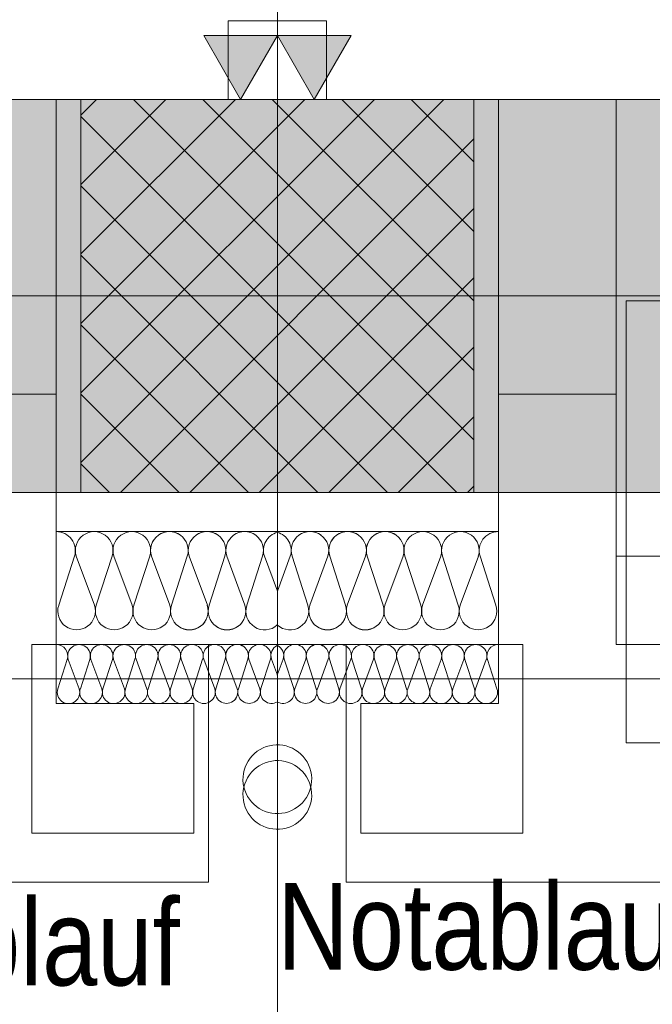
# Model space of a CAD drawing. Extents: x -620 to 300, y 62 to 1112.
# Tile 32 of 71: x -131 to -119, y 595 to 615. Entities that reach past the tile are written whole.
import ezdxf
from ezdxf.lldxf.tags import DXFTag

# ---------------------------------------------------------------- set-up
doc = ezdxf.new("R2010")
doc.units = 0
doc.layers.get('0').update_dxf_attribs({"lineweight": 13})
for name, color, linetype, lineweight, true_color in [('30 -33 Aussenwände- 3 Aussenstützen', 7, 'Continuous', 50, 0x0000dd), ('30 -33 Aussenwände- 7 Fassade_ Elemente', 7, 'Continuous', 9, 0x00aacc), ('30 -35 Decken- 1 Konstruktion-Träger- Stahlbeton', 7, 'grob-A06GA1998I', 13, 0x33aa00), ('30 -38 konstruktive Einbauten-Mobile Trennwand', 7, 'Continuous', 9, 0x944cff), ('70 -72 Beschriftung- 1 Beschriftung allgemein', 7, 'Continuous', 9, 0xff6633), ('70 -72 Beschriftung- 2 Beschriftung Bauteile', 7, 'Continuous', 9, 0x9999ff), ('iwb_Schraffur_Unterzug', 7, 'Continuous', 5, 0xffffcc)]:
    doc.layers.add(name, color=color, linetype=linetype, lineweight=lineweight, true_color=true_color)
doc.layers.add('40 -41 Abwasser_Wasser_Gas- 2 Wasser-1', color=7, linetype='Continuous', lineweight=15)
doc.layers.add('70 -71 Achsen- 1 Gebäudeachsen', color=7, linetype='STRICHPUNKT2-A06GA19A8I', lineweight=18)
doc.styles.get("Standard").update_dxf_attribs({"font": 'ARIALN.TTF'})
tags = doc.linetypes.add('grob-A06GA1998I', pattern=[14, 3, -8, 3]).pattern_tags.tags
tags[8:9] = [DXFTag(74, 4), DXFTag(75, 0), DXFTag(340, '0'), DXFTag(46, 0.0), DXFTag(50, 0.0), DXFTag(44, 0.0), DXFTag(45, 0.0)]
tags[6:7] = [DXFTag(74, 4), DXFTag(75, 0), DXFTag(340, '0'), DXFTag(46, 0.0), DXFTag(50, 0.0), DXFTag(44, 0.0), DXFTag(45, 0.0)]
tags[4:5] = [DXFTag(74, 4), DXFTag(75, 0), DXFTag(340, '0'), DXFTag(46, 0.0), DXFTag(50, 0.0), DXFTag(44, 0.0), DXFTag(45, 0.0)]
tags = doc.linetypes.add('STRICHPUNKT2-A06GA19A8I', pattern=[12.7, 6.35, -3.175, 0, -3.175]).pattern_tags.tags
tags[10:11] = [DXFTag(74, 4), DXFTag(75, 0), DXFTag(340, '0'), DXFTag(46, 0.0), DXFTag(50, 0.0), DXFTag(44, 0.0), DXFTag(45, 0.0)]
tags[8:9] = [DXFTag(74, 4), DXFTag(75, 0), DXFTag(340, '0'), DXFTag(46, 0.0), DXFTag(50, 0.0), DXFTag(44, 0.0), DXFTag(45, 0.0)]
tags[6:7] = [DXFTag(74, 4), DXFTag(75, 0), DXFTag(340, '0'), DXFTag(46, 0.0), DXFTag(50, 0.0), DXFTag(44, 0.0), DXFTag(45, 0.0)]
tags[4:5] = [DXFTag(74, 4), DXFTag(75, 0), DXFTag(340, '0'), DXFTag(46, 0.0), DXFTag(50, 0.0), DXFTag(44, 0.0), DXFTag(45, 0.0)]

# ---------------------------------------------------------------- blocks, each defined once
blk = doc.blocks.new('Referenz-A06GA19C8I')
at = {"layer": '30 -33 Aussenwände- 3 Aussenstützen', "color": 0, "lineweight": -2}
for p, q in [((-130.176, 613.295), (-129.858, 613.614)), ((-130.176, 611.881), (-128.444, 613.614)), ((-130.176, 610.467), (-127.029, 613.614)), ((-130.176, 609.052), (-125.615, 613.614)), ((-130.176, 607.638), (-124.201, 613.614)), ((-130.176, 606.224), (-122.787, 613.614)), ((-129.107, 613.614), (-122.176, 606.683)), ((-127.693, 613.614), (-122.176, 608.097)), ((-126.279, 613.614), (-122.176, 609.511)), ((-124.865, 613.614), (-122.176, 610.925)), ((-123.45, 613.614), (-122.176, 612.34)), ((-130.176, 613.268), (-122.521, 605.614)), ((-129.372, 605.614), (-122.176, 612.81)), ((-130.176, 611.854), (-123.936, 605.614)), ((-127.958, 605.614), (-122.176, 611.396)), ((-126.176, 610.614), (-126.176, 608.614)), ((-130.176, 610.44), (-125.35, 605.614)), ((-126.544, 605.614), (-122.176, 609.981)), ((-127.176, 609.614), (-125.176, 609.614)), ((-130.176, 609.026), (-126.764, 605.614)), ((-125.13, 605.614), (-122.176, 608.567)), ((-130.176, 607.612), (-128.178, 605.614)), ((-123.716, 605.614), (-122.176, 607.153)), ((-130.176, 606.197), (-129.593, 605.614)), ((-122.301, 605.614), (-122.176, 605.739))]:
    blk.add_line(p, q, dxfattribs=at)
at = {"layer": '30 -33 Aussenwände- 3 Aussenstützen', "color": 0, "linetype": 'Continuous', "lineweight": -2, "ltscale": 0.13}
for p, q in [((-122.176, 613.614), (-130.176, 613.614)), ((-130.176, 613.614), (-130.176, 605.614)), ((-122.176, 605.614), (-122.176, 613.614)), ((-130.176, 605.614), (-122.176, 605.614))]:
    blk.add_line(p, q, dxfattribs=at)
at = {"layer": '30 -33 Aussenwände- 7 Fassade_ Elemente', "color": 0, "linetype": 'Continuous', "lineweight": -2, "ltscale": 0.13}
for p, q in [((-130.676, 613.614), (-286.676, 613.614)), ((-133.076, 613.614), (-130.676, 613.614)), ((-130.676, 602.514), (-130.676, 613.614)), ((-130.676, 613.614), (-130.676, 607.614)), ((-121.676, 613.614), (34.324, 613.614)), ((-121.676, 602.514), (-121.676, 613.614)), ((-121.676, 607.614), (-121.676, 613.614)), ((-121.676, 613.614), (-119.276, 613.614)), ((-119.276, 613.614), (-119.276, 607.614)), ((-126.176, 608.614), (-126.176, 610.614)), ((-127.176, 609.614), (-125.176, 609.614)), ((-133.076, 607.614), (-130.676, 607.614)), ((-130.676, 607.614), (-130.676, 601.814)), ((-119.276, 607.614), (-121.676, 607.614)), ((-121.676, 607.614), (-121.676, 601.814)), ((-119.276, 602.514), (-119.276, 607.614)), ((-130.676, 604.814), (-126.176, 604.814)), ((-130.676, 602.514), (-130.676, 604.814)), ((-121.676, 604.814), (-126.176, 604.814)), ((-121.676, 602.514), (-121.676, 604.814)), ((-130.307, 604.314), (-130.628, 603.314)), ((-129.9, 603.314), (-130.269, 604.314)), ((-129.541, 604.314), (-129.862, 603.314)), ((-129.133, 603.314), (-129.503, 604.314)), ((-128.775, 604.314), (-129.096, 603.314)), ((-128.367, 603.314), (-128.737, 604.314)), ((-128.009, 604.314), (-128.33, 603.314)), ((-127.601, 603.314), (-127.971, 604.314)), ((-127.242, 604.314), (-127.564, 603.314)), ((-126.835, 603.314), (-127.205, 604.314)), ((-126.476, 604.314), (-126.798, 603.314)), ((-126.439, 604.314), (-126.176, 603.603)), ((-125.914, 604.314), (-126.176, 603.603)), ((-125.876, 604.314), (-125.555, 603.314)), ((-125.517, 603.314), (-125.148, 604.314)), ((-125.11, 604.314), (-124.789, 603.314)), ((-124.751, 603.314), (-124.382, 604.314)), ((-124.344, 604.314), (-124.023, 603.314)), ((-123.985, 603.314), (-123.615, 604.314)), ((-123.578, 604.314), (-123.257, 603.314)), ((-123.219, 603.314), (-122.849, 604.314)), ((-122.812, 604.314), (-122.491, 603.314)), ((-122.453, 603.314), (-122.083, 604.314)), ((-122.046, 604.314), (-121.725, 603.314)), ((-119.276, 602.514), (-119.276, 604.314)), ((-119.276, 604.314), (-94.876, 604.314)), ((-119.276, 604.314), (-117.476, 604.314)), ((-119.276, 602.514), (-119.276, 604.314)), ((-131.176, 602.514), (-130.676, 602.514)), ((-131.176, 598.674), (-131.176, 602.514)), ((-127.576, 602.514), (-130.676, 602.514)), ((-126.176, 602.514), (-130.676, 602.514)), ((-130.676, 602.514), (-130.676, 601.314)), ((-127.576, 597.674), (-127.576, 602.514)), ((-126.176, 602.514), (-121.676, 602.514)), ((-124.776, 597.674), (-124.776, 602.514)), ((-124.776, 602.514), (-121.676, 602.514)), ((-121.176, 602.514), (-121.676, 602.514)), ((-121.676, 602.514), (-121.676, 601.314)), ((-121.176, 598.674), (-121.176, 602.514)), ((-94.876, 602.514), (-119.276, 602.514)), ((-117.476, 602.514), (-119.276, 602.514)), ((-118.376, 602.514), (-119.276, 602.514)), ((-130.454, 602.213), (-130.647, 601.613)), ((-130.21, 601.614), (-130.432, 602.214)), ((-129.995, 602.214), (-130.187, 601.614)), ((-129.75, 601.614), (-129.972, 602.214)), ((-129.535, 602.214), (-129.728, 601.614)), ((-129.29, 601.614), (-129.513, 602.214)), ((-129.076, 602.215), (-129.268, 601.614)), ((-128.831, 601.615), (-129.053, 602.215)), ((-128.616, 602.215), (-128.808, 601.615)), ((-128.371, 601.615), (-128.593, 602.215)), ((-128.156, 602.215), (-128.349, 601.615)), ((-127.912, 601.615), (-128.134, 602.215)), ((-127.697, 602.216), (-127.889, 601.615)), ((-127.452, 601.616), (-127.674, 602.216)), ((-127.237, 602.216), (-127.429, 601.616)), ((-126.992, 601.616), (-127.215, 602.216)), ((-126.777, 602.216), (-126.97, 601.616)), ((-126.533, 601.616), (-126.755, 602.216)), ((-126.318, 602.217), (-126.51, 601.617)), ((-126.295, 602.217), (-126.176, 601.895)), ((-126.057, 602.217), (-126.177, 601.895)), ((-126.035, 602.217), (-125.842, 601.617)), ((-125.82, 601.616), (-125.598, 602.216)), ((-125.575, 602.216), (-125.383, 601.616)), ((-125.36, 601.616), (-125.138, 602.216)), ((-125.116, 602.216), (-124.923, 601.616)), ((-124.901, 601.616), (-124.678, 602.216)), ((-124.656, 602.216), (-124.464, 601.615)), ((-124.441, 601.615), (-124.219, 602.215)), ((-124.196, 602.215), (-124.004, 601.615)), ((-123.981, 601.615), (-123.759, 602.215)), ((-123.737, 602.215), (-123.544, 601.615)), ((-123.522, 601.615), (-123.3, 602.215)), ((-123.277, 602.215), (-123.085, 601.614)), ((-123.062, 601.614), (-122.84, 602.214)), ((-122.817, 602.214), (-122.625, 601.614)), ((-122.603, 601.614), (-122.38, 602.214)), ((-122.358, 602.214), (-122.165, 601.614)), ((-122.143, 601.614), (-121.921, 602.214)), ((-121.898, 602.213), (-121.706, 601.613)), ((31.024, 601.814), (-448.376, 601.814)), ((-130.676, 601.814), (-133.976, 601.814)), ((-121.676, 601.814), (-118.376, 601.814)), ((-130.676, 601.314), (-127.876, 601.314)), ((-127.876, 601.314), (-127.876, 598.674)), ((-124.476, 601.314), (-124.476, 598.674)), ((-121.676, 601.314), (-124.476, 601.314)), ((-127.876, 598.674), (-131.176, 598.674)), ((-124.476, 598.674), (-121.176, 598.674)), ((-289.776, 597.674), (-127.576, 597.674)), ((37.424, 597.674), (-124.776, 597.674))]:
    blk.add_line(p, q, dxfattribs=at)
at = {"layer": '30 -33 Aussenwände- 7 Fassade_ Elemente', "color": 0, "lineweight": -2}
for p, q in [((-94.876, 609.514), (-119.076, 609.514)), ((-119.076, 609.514), (-119.076, 604.314)), ((-119.076, 604.314), (-119.076, 602.514)), ((-117.476, 604.314), (-119.076, 604.314)), ((-119.076, 602.514), (-117.476, 602.514)), ((-119.076, 600.514), (-119.076, 602.514)), ((-94.876, 600.514), (-119.076, 600.514))]:
    blk.add_line(p, q, dxfattribs=at)
at = {"layer": '30 -33 Aussenwände- 7 Fassade_ Elemente', "color": 0, "linetype": 'Continuous', "lineweight": -2, "ltscale": 0.13}
for centre, major_axis, end_param in [((-130.671, 604.431), (0.364, -0.117), 1.896254), ((-129.905, 604.431), (0.364, -0.117), 3.764652), ((-129.139, 604.431), (0.364, -0.117), 3.764652), ((-128.373, 604.431), (0.364, -0.117), 3.764652), ((-128.373, 604.431), (0.225, 0.31), 1.254884), ((-127.607, 604.431), (0.364, -0.117), 3.764652), ((-127.607, 604.431), (0.225, 0.31), 1.254884), ((-126.841, 604.431), (0.225, 0.31), 1.254884), ((-125.512, 604.431), (0.225, 0.31), 1.254884), ((-124.746, 604.431), (0.364, -0.117), 3.764652), ((-124.746, 604.431), (0.225, 0.31), 1.254884), ((-123.98, 604.431), (0.364, -0.117), 3.764652), ((-123.98, 604.431), (0.225, 0.31), 1.254884), ((-123.214, 604.431), (0.364, -0.117), 3.764652), ((-122.448, 604.431), (0.364, -0.117), 3.764652), ((-121.682, 604.431), (0.005, 0.383), 1.896254), ((-128.373, 604.431), (-0.225, 0.31), 1.254884), ((-128.373, 604.431), (0.364, -0.117), 1.254884), ((-127.607, 604.431), (-0.225, 0.31), 1.254884), ((-127.607, 604.431), (0.364, -0.117), 1.254884), ((-126.841, 604.431), (-0.225, 0.31), 1.254884), ((-126.841, 604.431), (0.364, -0.117), 1.254884), ((-126.075, 604.431), (-0.102, 0.369), 1.613483), ((-126.278, 604.431), (0.364, -0.117), 1.613483), ((-125.512, 604.431), (-0.225, 0.31), 1.254884), ((-125.512, 604.431), (0.364, -0.117), 1.254884), ((-124.746, 604.431), (-0.225, 0.31), 1.254884), ((-124.746, 604.431), (0.364, -0.117), 1.254884), ((-123.98, 604.431), (-0.225, 0.31), 1.254884), ((-123.98, 604.431), (0.364, -0.117), 1.254884), ((-130.264, 603.196), (-0.364, 0.117), 3.765224), ((-129.498, 603.196), (-0.364, 0.117), 3.765224), ((-128.732, 603.196), (-0.364, 0.117), 3.765224), ((-127.966, 603.196), (-0.364, 0.117), 3.765224), ((-127.966, 603.196), (-0.364, 0.117), 1.255075), ((-127.966, 603.196), (0.225, -0.31), 1.255075), ((-127.2, 603.196), (-0.364, 0.117), 3.765224), ((-127.2, 603.196), (-0.364, 0.117), 1.255075), ((-127.2, 603.196), (0.225, -0.31), 1.255075), ((-126.434, 603.196), (-0.364, 0.117), 2.619647), ((-125.919, 603.196), (-0.257, -0.283), 2.619647), ((-125.153, 603.196), (-0.364, 0.117), 3.765224), ((-125.153, 603.196), (-0.364, 0.117), 1.255075), ((-125.153, 603.196), (0.225, -0.31), 1.255075), ((-124.387, 603.196), (-0.364, 0.117), 3.765224), ((-124.387, 603.196), (-0.364, 0.117), 1.255075), ((-124.387, 603.196), (0.225, -0.31), 1.255075), ((-123.621, 603.196), (-0.364, 0.117), 3.765224), ((-122.855, 603.196), (-0.364, 0.117), 3.765224), ((-122.089, 603.196), (-0.364, 0.117), 3.765224), ((-127.966, 603.196), (-0.225, -0.31), 1.255075), ((-127.2, 603.196), (-0.225, -0.31), 1.255075), ((-125.153, 603.196), (-0.225, -0.31), 1.255075), ((-124.387, 603.196), (-0.225, -0.31), 1.255075), ((-130.673, 602.284), (0.219, -0.07), 1.896254), ((-130.213, 602.284), (0.219, -0.07), 3.764652), ((-129.754, 602.284), (0.219, -0.07), 3.764652), ((-129.294, 602.285), (0.219, -0.07), 3.764652), ((-128.835, 602.285), (0.219, -0.07), 3.764652), ((-128.375, 602.285), (0.219, -0.07), 3.764652), ((-127.915, 602.286), (0.219, -0.07), 3.764652), ((-127.456, 602.286), (0.219, -0.07), 3.764652), ((-127.456, 602.286), (-0.135, 0.186), 1.254884), ((-127.456, 602.286), (0.135, 0.186), 1.254884), ((-127.456, 602.286), (0.219, -0.07), 1.254884), ((-126.996, 602.287), (0.219, -0.07), 3.764652), ((-126.996, 602.287), (-0.135, 0.186), 1.254884), ((-126.996, 602.287), (0.135, 0.186), 1.254884), ((-126.996, 602.287), (0.219, -0.07), 1.254884), ((-126.536, 602.287), (-0.135, 0.186), 1.254884), ((-126.536, 602.287), (0.135, 0.186), 1.254884), ((-126.536, 602.287), (0.219, -0.07), 1.254884), ((-126.077, 602.287), (-0.1, 0.207), 1.434048), ((-126.276, 602.287), (0.219, -0.071), 1.434048), ((-125.816, 602.287), (-0.135, 0.186), 1.254884), ((-125.816, 602.287), (0.135, 0.186), 1.254884), ((-125.816, 602.287), (0.219, -0.071), 1.254884), ((-125.357, 602.287), (0.219, -0.071), 3.764652), ((-125.357, 602.287), (-0.135, 0.186), 1.254884), ((-125.357, 602.287), (0.135, 0.186), 1.254884), ((-125.357, 602.287), (0.219, -0.071), 1.254884), ((-124.897, 602.286), (0.219, -0.071), 3.764652), ((-124.897, 602.286), (-0.135, 0.186), 1.254884), ((-124.897, 602.286), (0.135, 0.186), 1.254884), ((-124.897, 602.286), (0.219, -0.071), 1.254884), ((-124.437, 602.286), (0.219, -0.071), 3.764652), ((-123.978, 602.285), (0.219, -0.071), 3.764652), ((-123.518, 602.285), (0.219, -0.071), 3.764652), ((-123.058, 602.285), (0.219, -0.071), 3.764652), ((-122.599, 602.284), (0.219, -0.071), 3.764652), ((-122.139, 602.284), (0.219, -0.071), 3.764652), ((-121.68, 602.284), (0.003, 0.23), 1.896254), ((-130.428, 601.543), (-0.219, 0.07), 3.765224), ((-129.969, 601.543), (-0.219, 0.07), 3.765224), ((-129.509, 601.544), (-0.219, 0.07), 3.765224), ((-129.049, 601.544), (-0.219, 0.07), 3.765224), ((-128.59, 601.544), (-0.219, 0.07), 3.765224), ((-128.13, 601.545), (-0.219, 0.07), 3.765224), ((-127.67, 601.545), (-0.219, 0.07), 3.765224), ((-127.211, 601.546), (-0.219, 0.07), 3.765224), ((-127.211, 601.546), (-0.219, 0.07), 1.255075), ((-127.211, 601.546), (0.135, -0.186), 1.255075), ((-126.751, 601.546), (-0.219, 0.07), 3.765224), ((-126.751, 601.546), (-0.219, 0.07), 1.255075), ((-126.751, 601.546), (0.135, -0.186), 1.255075), ((-126.292, 601.546), (-0.219, 0.07), 2.411197), ((-126.061, 601.546), (-0.116, -0.198), 2.411197), ((-125.601, 601.546), (-0.219, 0.071), 3.765224), ((-125.601, 601.546), (-0.219, 0.071), 1.255075), ((-125.601, 601.546), (0.135, -0.186), 1.255075), ((-125.142, 601.546), (-0.219, 0.071), 3.765224), ((-125.142, 601.546), (-0.219, 0.071), 1.255075), ((-125.142, 601.546), (0.135, -0.186), 1.255075), ((-124.682, 601.545), (-0.219, 0.071), 3.765224), ((-124.223, 601.545), (-0.219, 0.071), 3.765224), ((-123.763, 601.544), (-0.219, 0.071), 3.765224), ((-123.303, 601.544), (-0.219, 0.071), 3.765224), ((-122.844, 601.544), (-0.219, 0.071), 3.765224), ((-122.384, 601.543), (-0.219, 0.071), 3.765224), ((-121.924, 601.543), (-0.219, 0.071), 3.765224), ((-127.211, 601.546), (-0.135, -0.186), 1.255075), ((-126.751, 601.546), (-0.135, -0.186), 1.255075), ((-125.601, 601.546), (-0.135, -0.186), 1.255075), ((-125.142, 601.546), (-0.135, -0.186), 1.255075)]:
    blk.add_ellipse(centre, major_axis=major_axis, ratio=1, start_param=0, end_param=end_param, dxfattribs=at)
at = {"layer": '30 -35 Decken- 1 Konstruktion-Träger- Stahlbeton', "color": 0, "lineweight": -2}
for p, q in [((-452.176, 613.614), (34.824, 613.614)), ((-452.176, 605.614), (34.824, 605.614))]:
    blk.add_line(p, q, dxfattribs=at)
at = {"layer": '30 -38 konstruktive Einbauten-Mobile Trennwand', "color": 0, "linetype": 'grob-A06GA1998I', "lineweight": -2, "ltscale": 0.13}
blk.add_line((-126.176, 767.114), (-126.176, 615.214), dxfattribs=at)
at = {"layer": '30 -38 konstruktive Einbauten-Mobile Trennwand', "color": 0, "linetype": 'Continuous', "lineweight": -2, "ltscale": 0.13}
for p, q in [((-127.176, 615.214), (-125.176, 615.214)), ((-127.176, 613.614), (-127.176, 615.214)), ((-125.176, 615.214), (-125.176, 613.614)), ((-125.176, 613.614), (-127.176, 613.614))]:
    blk.add_line(p, q, dxfattribs=at)
at = {"layer": '40 -41 Abwasser_Wasser_Gas- 2 Wasser-1', "color": 0, "linetype": 'Continuous', "lineweight": -2, "ltscale": 0.13}
for p, q in [((-126.526, 600.38), (-126.465, 600.411)), ((-126.465, 600.411), (-126.401, 600.437)), ((-126.401, 600.437), (-126.335, 600.455)), ((-126.335, 600.455), (-126.268, 600.468)), ((-126.268, 600.468), (-126.199, 600.473)), ((-126.199, 600.473), (-126.131, 600.472)), ((-126.131, 600.472), (-126.062, 600.464)), ((-126.062, 600.464), (-125.995, 600.45)), ((-125.995, 600.45), (-125.93, 600.429)), ((-125.93, 600.429), (-125.867, 600.402)), ((-125.867, 600.402), (-125.807, 600.368)), ((-126.771, 600.143), (-126.732, 600.2)), ((-126.732, 600.2), (-126.687, 600.252)), ((-126.687, 600.252), (-126.638, 600.3)), ((-126.638, 600.3), (-126.584, 600.343)), ((-126.584, 600.343), (-126.526, 600.38)), ((-125.807, 600.368), (-125.75, 600.329)), ((-125.75, 600.329), (-125.698, 600.285)), ((-125.698, 600.285), (-125.65, 600.235)), ((-125.65, 600.235), (-125.607, 600.181)), ((-126.852, 599.955), (-126.831, 600.02)), ((-126.831, 600.02), (-126.804, 600.083)), ((-126.804, 600.083), (-126.771, 600.143)), ((-126.655, 599.965), (-126.602, 600.009)), ((-126.602, 600.009), (-126.546, 600.048)), ((-126.546, 600.048), (-126.486, 600.081)), ((-126.486, 600.081), (-126.423, 600.109)), ((-126.423, 600.109), (-126.357, 600.13)), ((-126.357, 600.13), (-126.29, 600.144)), ((-126.29, 600.144), (-126.222, 600.152)), ((-126.222, 600.152), (-126.153, 600.153)), ((-126.153, 600.153), (-126.085, 600.148)), ((-126.085, 600.148), (-126.017, 600.135)), ((-126.017, 600.135), (-125.951, 600.116)), ((-125.951, 600.116), (-125.887, 600.091)), ((-125.887, 600.091), (-125.826, 600.06)), ((-125.826, 600.06), (-125.769, 600.023)), ((-125.769, 600.023), (-125.715, 599.98)), ((-125.607, 600.181), (-125.57, 600.124)), ((-125.57, 600.124), (-125.539, 600.063)), ((-125.539, 600.063), (-125.513, 599.999)), ((-125.513, 599.999), (-125.495, 599.933)), ((-126.876, 599.751), (-126.875, 599.82)), ((-126.875, 599.82), (-126.867, 599.888)), ((-126.867, 599.888), (-126.852, 599.955)), ((-126.814, 599.743), (-126.783, 599.804)), ((-126.783, 599.804), (-126.745, 599.861)), ((-126.745, 599.861), (-126.703, 599.915)), ((-126.703, 599.915), (-126.655, 599.965)), ((-125.715, 599.98), (-125.665, 599.932)), ((-125.665, 599.932), (-125.621, 599.88)), ((-125.621, 599.88), (-125.582, 599.823)), ((-125.582, 599.823), (-125.548, 599.763)), ((-125.495, 599.933), (-125.482, 599.865)), ((-125.482, 599.865), (-125.477, 599.797)), ((-125.477, 599.797), (-125.478, 599.728)), ((-126.87, 599.682), (-126.876, 599.751)), ((-126.858, 599.615), (-126.87, 599.682)), ((-126.87, 599.545), (-126.858, 599.613)), ((-126.858, 599.613), (-126.839, 599.679)), ((-126.839, 599.549), (-126.858, 599.615)), ((-126.839, 599.679), (-126.814, 599.743)), ((-126.176, 599.774), (-126.176, 595.934)), ((-125.548, 599.763), (-125.521, 599.7)), ((-125.521, 599.7), (-125.5, 599.635)), ((-125.5, 599.593), (-125.521, 599.527)), ((-125.486, 599.66), (-125.5, 599.593)), ((-125.5, 599.635), (-125.486, 599.568)), ((-125.478, 599.728), (-125.486, 599.66)), ((-126.876, 599.477), (-126.87, 599.545)), ((-126.875, 599.408), (-126.876, 599.477)), ((-126.867, 599.34), (-126.875, 599.408)), ((-126.814, 599.485), (-126.839, 599.549)), ((-126.783, 599.424), (-126.814, 599.485)), ((-126.745, 599.366), (-126.783, 599.424)), ((-126.176, 599.454), (-126.176, 595.614)), ((-125.582, 599.404), (-125.621, 599.348)), ((-125.548, 599.464), (-125.582, 599.404)), ((-125.521, 599.527), (-125.548, 599.464)), ((-125.486, 599.568), (-125.478, 599.499)), ((-125.477, 599.431), (-125.482, 599.362)), ((-125.478, 599.499), (-125.477, 599.431)), ((-126.852, 599.272), (-126.867, 599.34)), ((-126.831, 599.207), (-126.852, 599.272)), ((-126.804, 599.144), (-126.831, 599.207)), ((-126.703, 599.312), (-126.745, 599.366)), ((-126.655, 599.263), (-126.703, 599.312)), ((-126.602, 599.218), (-126.655, 599.263)), ((-126.546, 599.179), (-126.602, 599.218)), ((-125.769, 599.205), (-125.826, 599.168)), ((-125.715, 599.247), (-125.769, 599.205)), ((-125.665, 599.295), (-125.715, 599.247)), ((-125.621, 599.348), (-125.665, 599.295)), ((-125.513, 599.229), (-125.539, 599.165)), ((-125.495, 599.295), (-125.513, 599.229)), ((-125.482, 599.362), (-125.495, 599.295)), ((-126.771, 599.084), (-126.804, 599.144)), ((-126.732, 599.027), (-126.771, 599.084)), ((-126.687, 598.975), (-126.732, 599.027)), ((-126.486, 599.146), (-126.546, 599.179)), ((-126.423, 599.119), (-126.486, 599.146)), ((-126.357, 599.098), (-126.423, 599.119)), ((-126.29, 599.083), (-126.357, 599.098)), ((-126.222, 599.075), (-126.29, 599.083)), ((-126.153, 599.074), (-126.222, 599.075)), ((-126.085, 599.08), (-126.153, 599.074)), ((-126.017, 599.092), (-126.085, 599.08)), ((-125.951, 599.111), (-126.017, 599.092)), ((-125.887, 599.136), (-125.951, 599.111)), ((-125.826, 599.168), (-125.887, 599.136)), ((-125.65, 598.992), (-125.698, 598.943)), ((-125.607, 599.046), (-125.65, 598.992)), ((-125.57, 599.104), (-125.607, 599.046)), ((-125.539, 599.165), (-125.57, 599.104)), ((-126.638, 598.927), (-126.687, 598.975)), ((-126.584, 598.885), (-126.638, 598.927)), ((-126.526, 598.847), (-126.584, 598.885)), ((-126.465, 598.816), (-126.526, 598.847)), ((-126.401, 598.791), (-126.465, 598.816)), ((-126.335, 598.772), (-126.401, 598.791)), ((-125.93, 598.798), (-125.995, 598.777)), ((-125.867, 598.826), (-125.93, 598.798)), ((-125.807, 598.859), (-125.867, 598.826)), ((-125.75, 598.898), (-125.807, 598.859)), ((-125.698, 598.943), (-125.75, 598.898)), ((-126.268, 598.76), (-126.335, 598.772)), ((-126.199, 598.754), (-126.268, 598.76)), ((-126.131, 598.755), (-126.199, 598.754)), ((-126.062, 598.763), (-126.131, 598.755)), ((-125.995, 598.777), (-126.062, 598.763))]:
    blk.add_line(p, q, dxfattribs=at)
at = {"layer": '70 -71 Achsen- 1 Gebäudeachsen', "color": 0, "linetype": 'STRICHPUNKT2-A06GA19A8I', "lineweight": -2, "ltscale": 0.13}
for p, q in [((-126.176, 1084.554), (-126.176, 85.114)), ((-539.606, 609.614), (74.639, 609.614))]:
    blk.add_line(p, q, dxfattribs=at)
at = {"layer": '70 -72 Beschriftung- 1 Beschriftung allgemein', "color": 0, "linetype": 'Continuous', "lineweight": -2, "ltscale": 0.13}
blk.add_line((-126.176, 599.774), (-126.176, 587.585), dxfattribs=at)
at = {"layer": '70 -72 Beschriftung- 2 Beschriftung Bauteile', "color": 0, "lineweight": -2}
for p, q in [((-126.926, 613.614), (-127.676, 614.913)), ((-127.676, 614.913), (-126.176, 614.913)), ((-126.176, 614.913), (-126.926, 613.614)), ((-125.426, 613.614), (-126.176, 614.913)), ((-126.176, 614.913), (-124.676, 614.913)), ((-124.676, 614.913), (-125.426, 613.614))]:
    blk.add_line(p, q, dxfattribs=at)
for points in [[(-126.926, 613.614), (-127.676, 614.913), (-126.926, 614.913)], [(-126.926, 613.614), (-126.926, 614.913), (-126.176, 614.913)], [(-125.426, 613.614), (-126.176, 614.913), (-125.426, 614.913)], [(-125.426, 613.614), (-125.426, 614.913), (-124.676, 614.913)]]:
    blk.add_solid(points, dxfattribs=at)
at = {"layer": '70 -72 Beschriftung- 1 Beschriftung allgemein', "color": 0, "linetype": 'Continuous', "lineweight": -2, "ltscale": 0.13, "char_height": 1.76205, "attachment_point": 1}
for insert in [(-126.176, 597.657), (-136.797, 597.337)]:
    blk.add_mtext('{\\fArial Narrow;Notablauf}', dxfattribs=dict(at, insert=insert))
blk = doc.blocks.new('Referenz-A06GA19E8I')
at = {"layer": 'iwb_Schraffur_Unterzug', "linetype": 'Continuous', "ltscale": 0.13}
for points in [[(-539.606, 613.614), (74.639, 613.614), (74.639, 609.468)], [(-539.606, 613.614), (74.639, 609.468), (-539.606, 611.96)], [(-539.606, 611.96), (74.639, 609.468), (74.639, 605.614)], [(-539.606, 611.96), (74.639, 605.614), (-539.606, 605.614)]]:
    blk.add_solid(points, dxfattribs=at)

msp = doc.modelspace()

# ---------------------------------------------------------------- block references
at = {"color": 8, "lineweight": 13, "ltscale": 0.13, "true_color": 0x808080}
msp.add_blockref('Referenz-A06GA19C8I', (0, 0), dxfattribs=at)
at = {"color": 8, "lineweight": 25, "ltscale": 0.25, "true_color": 0x808080}
msp.add_blockref('Referenz-A06GA19E8I', (0, 0), dxfattribs=at)

doc.saveas('drawing.dxf')
